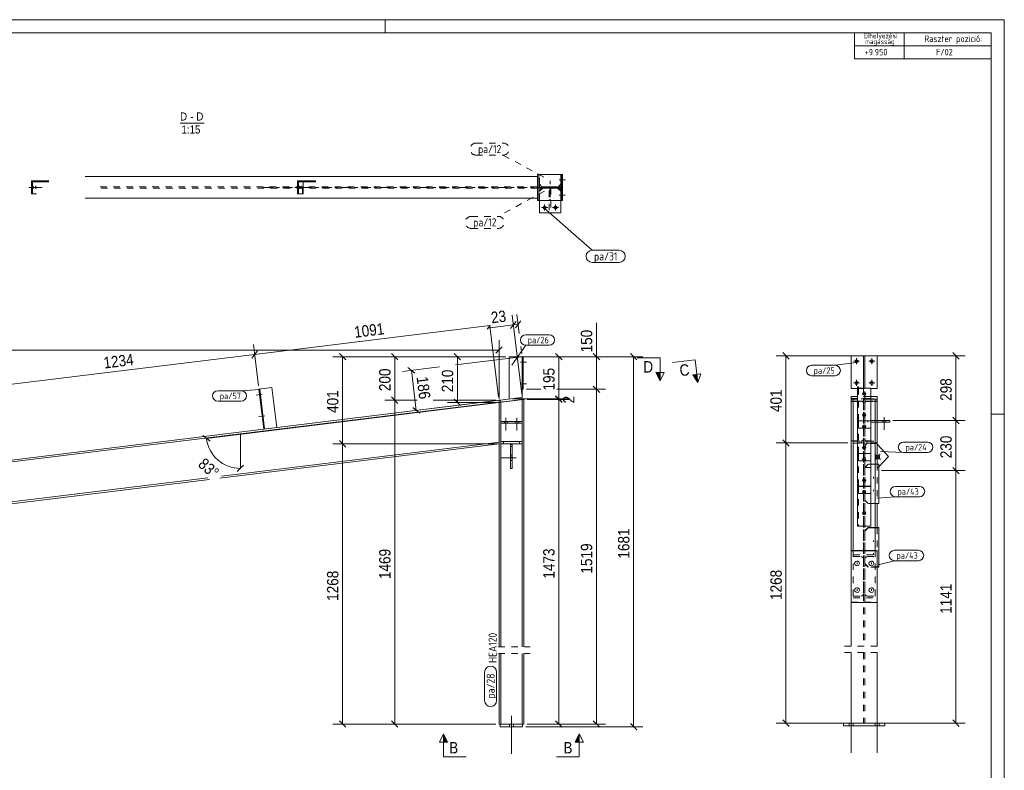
# Model space of a CAD drawing. Header units: millimetres. Extents: x 1 to 593, y 1 to 419.
# Tile 3 of 3: x 291 to 593, y 189 to 419. Entities that reach past the tile are written whole.
import ezdxf

# ---------------------------------------------------------------- set-up
doc = ezdxf.new("R2010")
doc.units = ezdxf.units.MM
for name, pattern in [('XKITLINE00', [0]), ('XKITLINE02', [4, 2, -2]), ('XKITLINE03', [6, 3, -1, 1, -1])]:
    doc.linetypes.add(name, pattern=pattern)
for name, color, linetype, lineweight in [('Bemassung', 1, 'Continuous', 0), ('Schnitt', 6, 'Continuous', 0), ('Schrauben', 7, 'Continuous', 0), ('Teil', 7, 'Continuous', 0), ('Text', 5, 'Continuous', 0), ('Ueberschrift', 7, 'Continuous', 0), ('Zeichnungsrahmen', 3, 'Continuous', 0)]:
    doc.layers.add(name, color=color, linetype=linetype, lineweight=lineweight)
doc.styles.add('ARIAL', font='ARIAL.TTF')
doc.styles.add('ISOCPEUR', font='ISOCPEUR.TTF')

msp = doc.modelspace()

# ---------------------------------------------------------------- hatches: boundary and pattern name
at = {"layer": 'Schnitt'}
for points in [[(487.34, 310.73), (487.34, 308.23), (486.09, 310.73)], [(498.63, 310.2), (498.93, 307.72), (497.39, 310.05)], [(420.87, 197.36), (420.87, 199.86), (422.12, 197.36)], [(461.31, 197.36), (462.56, 199.86), (462.56, 197.36)]]:
    msp.add_hatch(color=256, dxfattribs=at).paths.add_polyline_path(points, flags=17)

# ---------------------------------------------------------------- linework, layer by layer
at = {"layer": 'Bemassung', "linetype": 'XKITLINE00', "lineweight": 0}
for p, q in [((443.15, 326.43), (441.43, 324.22)), ((444.9, 304.11), (441.92, 328.35)), ((444.66, 326.61), (442.94, 324.41)), ((444.15, 322.71), (443.43, 328.54)), ((362.91, 316.28), (435.06, 325.14)), ((435.06, 325.09), (434.24, 324.04)), ((442.29, 325.33), (434.53, 324.37)), ((442.29, 325.33), (434.53, 324.37)), ((437.8, 303.23), (435.12, 325.05)), ((442.29, 325.33), (443.8, 325.51)), ((467.83, 315.6), (467.83, 326.01)), ((467.83, 315.6), (467.83, 326.01)), ((437.92, 302.57), (437.92, 320.67)), ((49.45, 317.62), (437.92, 317.62)), ((363.77, 317.39), (362.05, 315.18)), ((363.77, 317.39), (362.05, 315.18)), ((364.1, 306.61), (362.54, 319.31)), ((364.1, 306.61), (362.54, 319.31)), ((438.91, 318.61), (436.93, 316.63)), ((444.9, 316.59), (444.64, 318.71)), ((281.26, 306.26), (362.91, 316.28)), ((440.02, 315.6), (386.87, 315.6)), ((388.93, 316.59), (390.91, 314.61)), ((389.92, 288.86), (389.92, 315.6)), ((440.02, 315.6), (402.87, 315.6)), ((404.93, 316.59), (406.91, 314.61)), ((405.92, 302.24), (405.92, 315.6)), ((440.02, 315.6), (422.09, 315.6)), ((424.15, 316.59), (426.13, 314.61)), ((444.03, 315.48), (424.54, 313.09)), ((425.14, 301.57), (425.14, 315.6)), ((444.02, 315.6), (459.07, 315.6)), ((444.02, 315.6), (470.63, 315.6)), ((444.02, 315.6), (482.04, 315.6)), ((455.28, 316.59), (457.26, 314.61)), ((456.27, 302.62), (456.27, 315.6)), ((466.84, 316.59), (468.82, 314.61)), ((467.83, 305.6), (467.83, 315.6)), ((478.25, 316.59), (480.23, 314.61)), ((479.24, 202.06), (479.24, 315.6)), ((548.83, 315.87), (522.94, 315.87)), ((525, 316.86), (526.98, 314.88)), ((525.99, 289.13), (525.99, 315.87)), ((551.16, 315.87), (580.95, 315.87)), ((577.16, 316.86), (579.14, 314.88)), ((578.15, 296), (578.15, 315.87)), ((419.64, 312.48), (408.25, 311.09)), ((412.13, 310.57), (409.93, 312.29)), ((411.03, 311.43), (412.54, 299.12)), ((446.35, 305.6), (450.77, 305.6)), ((446.35, 305.6), (450.77, 305.6)), ((455.67, 305.6), (470.63, 305.6)), ((455.67, 305.6), (470.63, 305.6)), ((466.84, 306.59), (468.82, 304.61)), ((466.84, 306.59), (468.82, 304.61)), ((467.83, 202.86), (467.83, 305.6)), ((444.53, 302.38), (348.13, 290.54)), ((412.76, 302.24), (402.87, 302.24)), ((412.76, 302.24), (402.87, 302.24)), ((404.93, 303.23), (406.91, 301.25)), ((404.93, 303.23), (406.91, 301.25)), ((405.92, 202.86), (405.92, 302.24)), ((436.92, 302.24), (417.7, 302.24)), ((436.92, 302.24), (417.7, 302.24)), ((424.15, 302.56), (426.13, 300.58)), ((442.02, 302.62), (459.32, 302.62)), ((442.02, 302.62), (456.87, 302.62)), ((446.52, 302.5), (456.87, 302.5)), ((446.52, 302.5), (459.32, 302.5)), ((455.28, 303.61), (457.26, 301.63)), ((455.28, 303.61), (456.87, 302.02)), ((455.28, 303.49), (456.87, 301.9)), ((455.28, 303.49), (457.26, 301.51)), ((456.27, 302.5), (456.27, 302.62)), ((456.27, 202.86), (456.27, 302.5)), ((437.31, 302.17), (409.76, 298.78)), ((413.64, 298.26), (411.44, 299.99)), ((436.92, 301.57), (422.09, 301.57)), ((577.16, 296.99), (579.14, 295.01)), ((577.16, 296.99), (579.14, 295.01)), ((558.83, 296), (580.95, 296)), ((558.83, 296), (580.95, 296)), ((578.15, 280.65), (578.15, 296)), ((347.02, 291.41), (349.23, 289.68)), ((348.13, 290.54), (358.55, 291.82)), ((358.55, 281.32), (358.55, 291.82)), ((525, 290.12), (526.98, 288.14)), ((525, 290.12), (526.98, 288.14)), ((437.45, 288.86), (386.87, 288.86)), ((437.45, 288.86), (386.87, 288.86)), ((388.93, 289.85), (390.91, 287.87)), ((388.93, 289.85), (390.91, 287.87)), ((389.92, 202.86), (389.92, 288.86)), ((544.99, 289.13), (522.94, 289.13)), ((544.99, 289.13), (522.94, 289.13)), ((525.99, 203.13), (525.99, 289.13)), ((357.56, 280.33), (359.54, 282.31)), ((577.16, 281.64), (579.14, 279.66)), ((577.16, 281.64), (579.14, 279.66)), ((555.27, 280.65), (580.95, 280.65)), ((555.27, 280.65), (580.95, 280.65)), ((578.15, 203.13), (578.15, 280.65)), ((436.92, 202.86), (386.87, 202.86)), ((388.93, 203.85), (390.91, 201.87)), ((436.92, 202.86), (402.87, 202.86)), ((404.93, 203.85), (406.91, 201.87)), ((446.52, 202.86), (459.07, 202.86)), ((446.52, 202.86), (470.63, 202.86)), ((455.28, 203.85), (457.26, 201.87)), ((466.84, 203.85), (468.82, 201.87)), ((478.25, 203.05), (480.23, 201.07)), ((544.99, 203.13), (522.94, 203.13)), ((525, 204.12), (526.98, 202.14)), ((554.99, 203.13), (580.95, 203.13)), ((577.16, 204.12), (579.14, 202.14)), ((446.12, 202.06), (482.04, 202.06))]:
    msp.add_line(p, q, dxfattribs=at)
msp.add_arc((358.55, 291.82), 10.5, 187, 270, dxfattribs=at)
at = {"layer": 'Bemassung'}
for p in [(435.11, 325.15), (442.29, 325.33), (443.8, 325.51), (437.92, 317.62), (362.91, 316.28), (362.91, 316.28), (389.92, 315.6), (405.92, 315.6), (425.14, 315.6), (456.27, 315.6), (467.83, 315.6), (479.24, 315.6), (525.99, 315.87), (578.15, 315.87), (411.03, 311.43), (467.83, 305.6), (467.83, 305.6), (405.92, 302.24), (405.92, 302.24), (456.27, 302.62), (456.27, 302.62), (456.27, 302.5), (456.27, 302.5), (425.14, 301.57), (412.54, 299.12), (578.15, 296), (578.15, 296), (348.13, 290.54), (358.55, 291.82), (389.92, 288.86), (389.92, 288.86), (525.99, 289.13), (525.99, 289.13), (358.55, 281.32), (578.15, 280.65), (578.15, 280.65), (389.92, 202.86), (405.92, 202.86), (456.27, 202.86), (467.83, 202.86), (525.99, 203.13), (578.15, 203.13), (479.24, 202.06)]:
    msp.add_point(p, dxfattribs=at)
at = {"layer": 'Schnitt', "linetype": 'XKITLINE00', "lineweight": 0}
for p, q in [((487.34, 315.23), (480.34, 315.23)), ((487.34, 315.23), (487.34, 308.23)), ((498.08, 314.67), (491.13, 313.81)), ((498.08, 314.67), (498.93, 307.72)), ((486.09, 310.73), (488.59, 310.73)), ((487.34, 308.23), (486.09, 310.73)), ((488.59, 310.73), (487.34, 308.23)), ((497.39, 310.05), (499.87, 310.35)), ((498.93, 307.72), (497.39, 310.05)), ((499.87, 310.35), (498.93, 307.72)), ((419.62, 197.36), (420.87, 199.86)), ((420.87, 199.86), (422.12, 197.36)), ((420.87, 192.86), (420.87, 199.86)), ((462.56, 199.86), (461.31, 197.36)), ((462.56, 199.86), (463.81, 197.36)), ((462.56, 192.86), (462.56, 199.86)), ((422.12, 197.36), (419.62, 197.36)), ((461.31, 197.36), (463.81, 197.36)), ((420.87, 192.86), (427.87, 192.86)), ((462.56, 192.86), (455.56, 192.86))]:
    msp.add_line(p, q, dxfattribs=at)
at = {"layer": 'Schrauben', "linetype": 'XKITLINE00', "lineweight": 0}
for p, q in [((456.35, 369.85), (458.21, 369.85)), ((456.88, 370.32), (457.21, 370.32)), ((456.88, 369.39), (457.21, 369.39)), ((295.43, 367.52), (293.57, 367.52)), ((296.24, 367.52), (294.39, 367.52)), ((294.9, 367.99), (294.84, 367.63)), ((294.84, 367.63), (294.85, 367.3)), ((294.85, 367.3), (294.9, 367.05)), ((294.95, 367.74), (294.9, 367.99)), ((294.9, 367.05), (294.95, 367.41)), ((294.95, 367.41), (294.95, 367.74)), ((295.71, 367.99), (295.65, 367.63)), ((295.65, 367.63), (295.66, 367.3)), ((295.66, 367.3), (295.71, 367.05)), ((295.76, 367.74), (295.71, 367.99)), ((295.71, 367.05), (295.76, 367.41)), ((295.76, 367.41), (295.76, 367.74)), ((377.08, 367.52), (375.23, 367.52)), ((377.89, 367.52), (376.04, 367.52)), ((376.55, 367.99), (376.49, 367.63)), ((376.49, 367.63), (376.5, 367.3)), ((376.5, 367.3), (376.55, 367.05)), ((376.6, 367.74), (376.55, 367.99)), ((376.55, 367.05), (376.6, 367.41)), ((376.6, 367.41), (376.6, 367.74)), ((377.36, 367.99), (377.31, 367.63)), ((377.31, 367.63), (377.31, 367.3)), ((377.31, 367.3), (377.36, 367.05)), ((377.41, 367.74), (377.36, 367.99)), ((377.36, 367.05), (377.42, 367.41)), ((377.42, 367.41), (377.41, 367.74)), ((456.35, 365.19), (458.21, 365.19)), ((456.88, 365.65), (457.21, 365.65)), ((456.88, 364.72), (457.21, 364.72)), ((452.85, 361.35), (450.98, 361.35)), ((451.92, 360.42), (451.92, 362.29)), ((456.18, 361.35), (454.32, 361.35)), ((455.25, 360.42), (455.25, 362.29)), ((445.02, 314.4), (445.35, 314.4)), ((445.02, 314.4), (445.35, 314.4)), ((547.66, 313.27), (547.66, 315.14)), ((552.33, 313.27), (552.33, 315.14)), ((444.49, 313.93), (446.35, 313.93)), ((444.49, 313.93), (446.35, 313.93)), ((445.02, 313.47), (445.35, 313.47)), ((445.02, 313.47), (445.35, 313.47)), ((548.59, 314.21), (546.73, 314.21)), ((553.26, 314.21), (551.39, 314.21)), ((547.66, 306.61), (547.66, 308.47)), ((552.33, 306.61), (552.33, 308.47)), ((444.49, 307.27), (446.35, 307.27)), ((444.49, 307.27), (446.35, 307.27)), ((445.02, 307.73), (445.35, 307.73)), ((445.02, 307.73), (445.35, 307.73)), ((445.02, 306.8), (445.35, 306.8)), ((445.02, 306.8), (445.35, 306.8)), ((548.59, 307.54), (546.73, 307.54)), ((553.26, 307.54), (551.39, 307.54)), ((365.22, 304.06), (363.36, 303.83)), ((364.63, 304.46), (364.37, 304.43)), ((364.74, 303.53), (364.48, 303.5)), ((549.99, 304.33), (549.99, 304.11)), ((366.03, 297.44), (364.18, 297.22)), ((365.44, 297.84), (365.18, 297.81)), ((365.56, 296.92), (365.29, 296.88)), ((440.05, 296.79), (440.05, 292.92)), ((443.39, 296.79), (443.39, 292.92)), ((549.99, 297.72), (549.99, 297.49)), ((556.16, 297.06), (556.16, 293.2)), ((556.16, 297.06), (556.16, 293.2)), ((439.59, 295.72), (439.59, 295.19)), ((440.52, 295.72), (440.52, 295.19)), ((442.92, 295.72), (442.92, 295.19)), ((443.85, 295.72), (443.85, 295.19)), ((549.99, 294.31), (549.99, 294.08)), ((555.69, 296), (555.69, 295.46)), ((555.69, 296), (555.69, 295.46)), ((556.63, 296), (556.63, 295.46)), ((556.63, 296), (556.63, 295.46)), ((549.99, 287.69), (549.99, 287.46)), ((443.19, 284.57), (438.52, 284.57)), ((441.99, 285.42), (441.45, 285.42)), ((549.99, 284.28), (549.99, 284.06)), ((555.01, 284.04), (553.24, 285.66)), ((553.31, 283.96), (554.93, 285.73)), ((441.99, 283.72), (441.45, 283.72)), ((549.99, 277.67), (549.99, 277.44)), ((549.99, 274.26), (549.99, 274.03)), ((549.99, 267.64), (549.99, 267.41)), ((547.1, 252.42), (547.06, 252.17)), ((547.06, 252.17), (547.15, 251.83)), ((547.39, 252.78), (547.1, 252.42)), ((547.15, 251.83), (547.51, 251.5)), ((547.72, 252.9), (547.39, 252.78)), ((547.51, 251.5), (547.86, 251.45)), ((548.07, 252.84), (547.72, 252.9)), ((547.79, 251.94), (547.79, 252.49)), ((547.86, 251.45), (548.2, 251.57)), ((548.44, 252.52), (548.07, 252.84)), ((548.2, 251.57), (548.48, 251.93)), ((548.53, 252.17), (548.44, 252.52)), ((548.48, 251.93), (548.53, 252.17)), ((551.5, 252.42), (551.46, 252.17)), ((551.46, 252.17), (551.55, 251.83)), ((551.79, 252.78), (551.5, 252.42)), ((551.55, 251.83), (551.91, 251.5)), ((552.12, 252.9), (551.79, 252.78)), ((551.91, 251.5), (552.26, 251.45)), ((552.47, 252.84), (552.12, 252.9)), ((552.19, 251.94), (552.19, 252.49)), ((552.26, 251.45), (552.6, 251.57)), ((552.84, 252.52), (552.47, 252.84)), ((552.6, 251.57), (552.88, 251.93)), ((552.93, 252.17), (552.84, 252.52)), ((552.88, 251.93), (552.93, 252.17)), ((547.1, 244.21), (547.06, 243.97)), ((547.06, 243.97), (547.15, 243.62)), ((547.39, 244.57), (547.1, 244.21)), ((547.15, 243.62), (547.51, 243.3)), ((547.72, 244.69), (547.39, 244.57)), ((547.51, 243.3), (547.86, 243.24)), ((548.07, 244.64), (547.72, 244.69)), ((547.79, 243.73), (547.79, 244.28)), ((547.86, 243.24), (548.2, 243.36)), ((548.44, 244.31), (548.07, 244.64)), ((548.2, 243.36), (548.48, 243.72)), ((548.53, 243.97), (548.44, 244.31)), ((548.48, 243.72), (548.53, 243.97)), ((551.5, 244.21), (551.46, 243.97)), ((551.46, 243.97), (551.55, 243.62)), ((551.79, 244.57), (551.5, 244.21)), ((551.55, 243.62), (551.91, 243.3)), ((552.12, 244.69), (551.79, 244.57)), ((551.91, 243.3), (552.26, 243.24)), ((552.47, 244.64), (552.12, 244.69)), ((552.19, 243.73), (552.19, 244.28)), ((552.26, 243.24), (552.6, 243.36)), ((552.84, 244.31), (552.47, 244.64)), ((552.6, 243.36), (552.88, 243.72)), ((552.93, 243.97), (552.84, 244.31)), ((552.88, 243.72), (552.93, 243.97)), ((545.99, 194), (545.99, 205.66)), ((553.99, 194), (553.99, 205.66)), ((441.09, 202.06), (441.09, 202.86)), ((441.09, 202.06), (441.09, 202.86)), ((441.72, 193.72), (441.72, 205.39)), ((441.72, 193.72), (441.72, 205.39)), ((442.35, 202.06), (442.35, 202.86)), ((442.35, 202.06), (442.35, 202.86)), ((545.36, 202.33), (545.36, 203.13)), ((546.63, 202.33), (546.63, 203.13)), ((553.36, 202.33), (553.36, 203.13)), ((554.63, 202.33), (554.63, 203.13))]:
    msp.add_line(p, q, dxfattribs=at)
at = {"layer": 'Schrauben', "linetype": 'XKITLINE02', "lineweight": 0}
for p, q in [((552.87, 278.73), (552.87, 278.26)), ((552.87, 274.76), (552.87, 274.29)), ((552.87, 259.23), (552.87, 258.76)), ((552.87, 255.26), (552.87, 254.79))]:
    msp.add_line(p, q, dxfattribs=at)
at = {"layer": 'Schrauben', "linetype": 'XKITLINE00', "lineweight": 0}
for centre, radius in [((451.92, 361.35), 0.467), ((455.25, 361.35), 0.467), ((547.66, 314.21), 0.467), ((552.33, 314.21), 0.467), ((547.66, 307.54), 0.467), ((552.33, 307.54), 0.467), ((549.99, 304.24), 0.467), ((549.99, 297.62), 0.467), ((549.99, 294.21), 0.467), ((549.99, 287.59), 0.467), ((549.99, 284.19), 0.467), ((554.12, 284.85), 0.6), ((549.99, 277.57), 0.467), ((549.99, 274.16), 0.467), ((549.99, 267.54), 0.467)]:
    msp.add_circle(centre, radius, dxfattribs=at)
at = {"layer": 'Teil', "linetype": 'XKITLINE00', "lineweight": 0}
for p, q in [((294.43, 365.52), (294.43, 369.52)), ((294.43, 369.52), (299.74, 369.52)), ((294.69, 365.52), (294.69, 369.25)), ((294.69, 369.25), (299.74, 369.25)), ((298.4, 369.25), (298.4, 369.52)), ((310.86, 370.85), (449.78, 370.85)), ((376.08, 365.52), (376.08, 369.52)), ((376.08, 369.52), (381.55, 369.52)), ((381.55, 369.25), (376.35, 369.25)), ((376.35, 369.25), (376.35, 365.52)), ((377.85, 365.52), (377.85, 369.25)), ((380.05, 369.25), (380.05, 369.52)), ((381.55, 369.25), (381.55, 369.52)), ((449.78, 371.52), (450.16, 371.52)), ((449.78, 371.52), (449.78, 370.85)), ((449.78, 370.85), (449.78, 364.19)), ((450.16, 371.52), (456.88, 371.52)), ((450.16, 363.52), (450.16, 371.52)), ((456.84, 371.52), (456.84, 367.69)), ((456.88, 371.27), (457.13, 371.52)), ((456.88, 363.52), (456.88, 371.52)), ((456.88, 371.52), (457.21, 371.52)), ((456.88, 371.15), (457.21, 371.49)), ((456.88, 370.93), (457.21, 371.26)), ((456.88, 370.82), (457.21, 371.15)), ((456.88, 370.59), (457.21, 370.93)), ((456.88, 370.48), (457.21, 370.81)), ((456.88, 370.26), (457.21, 370.59)), ((456.88, 370.14), (457.21, 370.48)), ((456.88, 369.92), (457.21, 370.25)), ((456.88, 369.81), (457.21, 370.14)), ((456.88, 369.58), (457.21, 369.92)), ((456.88, 369.47), (457.21, 369.8)), ((456.88, 369.25), (457.21, 369.58)), ((456.88, 369.13), (457.21, 369.47)), ((456.88, 368.91), (457.21, 369.24)), ((456.88, 368.8), (457.21, 369.13)), ((456.88, 368.57), (457.21, 368.91)), ((456.88, 368.46), (457.21, 368.79)), ((456.89, 371.5), (456.91, 371.52)), ((457.38, 371.52), (457.21, 371.52)), ((457.21, 363.52), (457.21, 371.52)), ((457.38, 363.52), (457.38, 371.52)), ((453.05, 367.52), (452.88, 367.69)), ((452.88, 367.35), (452.88, 367.69)), ((452.88, 367.69), (456.88, 367.69)), ((452.99, 367.35), (452.88, 367.47)), ((456.88, 367.35), (452.88, 367.35)), ((453.05, 367.63), (453, 367.69)), ((453.33, 367.35), (453.05, 367.63)), ((453.22, 367.35), (453.05, 367.52)), ((453.55, 367.35), (453.22, 367.69)), ((453.67, 367.35), (453.33, 367.69)), ((453.89, 367.35), (453.56, 367.69)), ((454, 367.35), (453.67, 367.69)), ((454.23, 367.35), (453.89, 367.69)), ((454.34, 367.35), (454.01, 367.69)), ((454.56, 367.35), (454.23, 367.69)), ((454.68, 367.35), (454.34, 367.69)), ((454.9, 367.35), (454.57, 367.69)), ((455.01, 367.35), (454.68, 367.69)), ((455.24, 367.35), (454.9, 367.69)), ((455.35, 367.35), (455.02, 367.69)), ((455.57, 367.35), (455.24, 367.69)), ((455.69, 367.35), (455.35, 367.69)), ((455.91, 367.35), (455.58, 367.69)), ((456.02, 367.35), (455.69, 367.69)), ((456.25, 367.35), (455.91, 367.69)), ((456.36, 367.35), (456.03, 367.69)), ((456.58, 367.35), (456.25, 367.69)), ((456.7, 367.35), (456.36, 367.69)), ((456.88, 367.39), (456.59, 367.69)), ((456.88, 367.51), (456.7, 367.69)), ((456.84, 363.52), (456.84, 367.35)), ((456.88, 368.24), (457.21, 368.57)), ((456.88, 368.12), (457.21, 368.46)), ((456.88, 367.9), (457.21, 368.23)), ((456.88, 367.79), (457.21, 368.12)), ((456.88, 367.56), (457.21, 367.89)), ((456.88, 367.45), (457.21, 367.78)), ((456.88, 367.35), (456.88, 367.69)), ((456.88, 367.22), (457.21, 367.56)), ((456.88, 367.11), (457.21, 367.45)), ((456.88, 366.89), (457.21, 367.22)), ((456.88, 366.78), (457.21, 367.11)), ((456.88, 366.55), (457.21, 366.88)), ((456.88, 366.44), (457.21, 366.77)), ((456.88, 366.21), (457.21, 366.55)), ((456.88, 366.1), (457.21, 366.44)), ((456.88, 365.88), (457.21, 366.21)), ((456.88, 365.77), (457.21, 366.1)), ((456.88, 365.54), (457.21, 365.87)), ((456.88, 365.43), (457.21, 365.76)), ((295.97, 365.52), (294.43, 365.52)), ((310.86, 364.19), (449.78, 364.19)), ((376.08, 365.52), (376.35, 365.52)), ((376.35, 365.52), (377.85, 365.52)), ((449.78, 363.52), (449.78, 364.19)), ((449.78, 363.52), (450.16, 363.52)), ((456.88, 363.52), (450.16, 363.52)), ((450.32, 359.69), (450.32, 363.52)), ((456.85, 359.69), (456.85, 363.52)), ((456.88, 365.2), (457.21, 365.54)), ((456.88, 365.09), (457.21, 365.43)), ((456.88, 364.87), (457.21, 365.2)), ((456.88, 364.76), (457.21, 365.09)), ((456.88, 364.53), (457.21, 364.86)), ((456.88, 364.42), (457.21, 364.75)), ((456.88, 364.19), (457.21, 364.53)), ((456.88, 364.08), (457.21, 364.42)), ((456.88, 363.86), (457.21, 364.19)), ((456.88, 363.75), (457.21, 364.08)), ((456.88, 363.52), (457.21, 363.85)), ((456.88, 363.52), (457.21, 363.52)), ((456.99, 363.52), (457.21, 363.74)), ((456.99, 363.52), (456.99, 363.52)), ((457.38, 363.52), (457.21, 363.52)), ((456.85, 359.69), (450.32, 359.69)), ((441.02, 315.6), (445.02, 315.6)), ((441.02, 302.62), (441.02, 315.6)), ((445.35, 315.6), (445.02, 315.6)), ((445.02, 315.6), (445.02, 305.6)), ((445.35, 315.6), (445.35, 305.6)), ((545.99, 315.87), (549.83, 315.87)), ((545.99, 315.87), (545.99, 305.87)), ((549.83, 315.87), (550.16, 315.87)), ((549.83, 315.87), (549.83, 305.92)), ((550.16, 315.87), (550.16, 305.92)), ((553.99, 315.87), (550.16, 315.87)), ((553.99, 315.87), (553.99, 305.87)), ((364.22, 305.62), (368.19, 306.11)), ((364.22, 305.62), (365.72, 293.38)), ((364.48, 305.65), (365.99, 293.41)), ((368.19, 306.11), (369.69, 293.86)), ((445.02, 305.6), (445.02, 303.11)), ((445.35, 305.6), (445.02, 305.6)), ((545.99, 305.87), (547.99, 305.87)), ((547.99, 306.38), (547.99, 305.89)), ((547.99, 306.38), (548.26, 306.38)), ((547.99, 305.89), (547.99, 296.35)), ((547.99, 305.89), (551.99, 305.89)), ((548.26, 306.38), (548.26, 305.97)), ((548.29, 305.95), (548.26, 305.97)), ((548.38, 305.94), (548.29, 305.95)), ((548.51, 305.93), (548.38, 305.94)), ((548.66, 305.92), (548.51, 305.93)), ((548.66, 305.92), (551.99, 305.92)), ((551.99, 305.92), (551.99, 295.9)), ((553.99, 305.87), (551.99, 305.87)), ((437.92, 302.24), (49.45, 254.54)), ((437.92, 301.67), (437.92, 302.24)), ((444.97, 303.11), (438.3, 302.29)), ((438.3, 302.29), (438.38, 301.63)), ((438.38, 301.63), (445.06, 302.45)), ((445.06, 302.45), (444.97, 303.11)), ((444.97, 303.11), (445.02, 303.11)), ((444.99, 302.44), (445.52, 302.5)), ((444.99, 295.72), (444.99, 302.44)), ((445.52, 302.5), (445.52, 226.52)), ((545.99, 303.38), (545.99, 301.9)), ((545.99, 303.38), (547.99, 303.38)), ((545.99, 302.56), (547.99, 302.56)), ((546.66, 302.51), (546.66, 256.14)), ((546.66, 302.51), (547.99, 302.51)), ((553.99, 303.38), (551.99, 303.38)), ((553.99, 302.56), (551.99, 302.56)), ((553.33, 302.51), (551.99, 302.51)), ((553.33, 302.51), (553.33, 256.14)), ((553.99, 303.38), (553.99, 301.9)), ((49.52, 253.98), (437.92, 301.67)), ((437.92, 301.61), (437.92, 301.67)), ((438.45, 301.63), (437.92, 301.57)), ((437.92, 301.61), (437.92, 301.57)), ((437.92, 301.57), (437.92, 226.52)), ((438.45, 301.63), (438.45, 226.52)), ((545.99, 301.9), (545.99, 256.14)), ((545.99, 301.9), (546.66, 301.9)), ((545.99, 301.84), (546.66, 301.84)), ((553.99, 301.9), (553.33, 301.9)), ((553.99, 301.84), (553.33, 301.84)), ((553.99, 301.9), (553.99, 282.65)), ((547.99, 296.35), (547.99, 295.87)), ((547.99, 296.35), (548.26, 296.35)), ((548.26, 296.35), (548.26, 295.95)), ((438.45, 295.19), (438.45, 295.72)), ((438.45, 295.72), (444.99, 295.72)), ((444.99, 295.19), (438.45, 295.19)), ((444.99, 295.72), (444.99, 295.19)), ((444.99, 295.19), (444.99, 226.52)), ((547.99, 295.87), (547.99, 286.33)), ((547.99, 295.87), (551.99, 295.87)), ((548.29, 295.93), (548.26, 295.95)), ((548.38, 295.91), (548.29, 295.93)), ((548.51, 295.9), (548.38, 295.91)), ((548.66, 295.9), (548.51, 295.9)), ((548.66, 295.9), (551.99, 295.9)), ((551.99, 295.9), (551.99, 285.87)), ((557.83, 296), (553.99, 296)), ((557.83, 295.46), (553.99, 295.46)), ((557.83, 296), (557.83, 295.46)), ((352.22, 278.28), (437.92, 288.81)), ((352.78, 278.93), (437.92, 289.38)), ((438.45, 288.86), (438.45, 289.52)), ((438.45, 289.52), (444.99, 289.52)), ((444.99, 288.86), (438.45, 288.86)), ((441.45, 284.72), (441.45, 288.67)), ((441.45, 288.67), (441.99, 288.67)), ((441.99, 288.67), (441.99, 284.72)), ((444.99, 289.52), (444.99, 288.86)), ((553.99, 288.76), (557.42, 284.99)), ((441.45, 281.28), (441.45, 284.72)), ((441.45, 284.72), (441.99, 284.72)), ((441.99, 284.72), (441.99, 281.28)), ((547.99, 286.33), (547.99, 285.84)), ((547.99, 286.33), (548.26, 286.33)), ((547.99, 285.84), (547.99, 276.3)), ((547.99, 285.84), (551.99, 285.84)), ((548.26, 286.33), (548.26, 285.92)), ((548.29, 285.9), (548.26, 285.92)), ((548.38, 285.89), (548.29, 285.9)), ((548.51, 285.88), (548.38, 285.89)), ((548.66, 285.87), (548.51, 285.88)), ((548.66, 285.87), (551.99, 285.87)), ((551.99, 285.87), (551.99, 275.85)), ((557.42, 284.99), (554.53, 281.84)), ((441.45, 281.28), (441.45, 281.28)), ((441.99, 281.28), (441.45, 281.28)), ((554.53, 282.65), (553.33, 282.65)), ((554.53, 282.58), (553.33, 282.58)), ((554.53, 282.65), (554.53, 282.58)), ((554.53, 270.51), (554.53, 282.58)), ((51.01, 241.87), (348.52, 278.4)), ((51.08, 241.31), (349.08, 277.9)), ((547.99, 276.3), (547.99, 275.81)), ((547.99, 276.3), (548.26, 276.3)), ((547.99, 275.81), (547.99, 263.57)), ((547.99, 275.81), (551.99, 275.81)), ((548.26, 276.3), (548.26, 275.9)), ((548.29, 275.88), (548.26, 275.9)), ((548.38, 275.86), (548.29, 275.88)), ((548.51, 275.85), (548.38, 275.86)), ((548.66, 275.85), (548.51, 275.85)), ((551.99, 275.85), (548.66, 275.85)), ((551.99, 275.85), (551.99, 263.57)), ((554.53, 270.51), (553.33, 270.51)), ((553.99, 270.51), (553.99, 263.15)), ((551.99, 263.57), (547.99, 263.57)), ((554.53, 263.15), (553.33, 263.15)), ((554.53, 263.08), (553.33, 263.08)), ((554.53, 263.15), (554.53, 263.08)), ((554.53, 251.01), (554.53, 263.08)), ((545.99, 256.14), (545.99, 256.01)), ((545.99, 256.14), (553.99, 256.14)), ((545.99, 256.01), (545.99, 240.13)), ((545.99, 256.01), (553.99, 256.01)), ((553.99, 256.14), (553.99, 240.13)), ((554.53, 251.01), (553.99, 251.01)), ((545.99, 240.13), (545.99, 226.8)), ((545.99, 240.13), (553.99, 240.13)), ((553.99, 240.13), (553.99, 226.8)), ((437.92, 224.52), (437.92, 202.86)), ((438.45, 224.52), (438.45, 202.86)), ((444.99, 224.52), (444.99, 202.86)), ((445.52, 224.52), (445.52, 202.86)), ((545.99, 224.8), (545.99, 203.13)), ((553.99, 224.8), (553.99, 203.13)), ((437.92, 202.86), (438.32, 202.86)), ((438.32, 202.06), (438.32, 202.86)), ((438.32, 202.86), (445.12, 202.86)), ((445.52, 202.86), (445.12, 202.86)), ((445.12, 202.06), (445.12, 202.86)), ((545.99, 203.13), (543.66, 203.13)), ((543.66, 203.13), (543.66, 202.33)), ((545.99, 203.13), (553.99, 203.13)), ((556.33, 203.13), (553.99, 203.13)), ((556.33, 202.33), (556.33, 203.13)), ((438.32, 202.06), (445.12, 202.06)), ((543.66, 202.33), (556.33, 202.33))]:
    msp.add_line(p, q, dxfattribs=at)
at = {"layer": 'Teil', "linetype": 'XKITLINE02', "lineweight": 0}
for p, q in [((377.58, 365.52), (377.58, 369.52)), ((449.78, 370.85), (449.78, 364.19)), ((450.16, 371.52), (450.31, 371.52)), ((450.24, 363.52), (450.24, 371.52)), ((450.31, 367.69), (450.31, 371.52)), ((450.31, 368.49), (450.31, 371.52)), ((450.31, 371.52), (456.85, 371.52)), ((456.85, 371.52), (456.85, 367.69)), ((457.21, 371.52), (456.85, 371.52)), ((456.85, 371.52), (456.85, 368.49)), ((456.92, 371.52), (456.88, 371.52)), ((456.88, 371.52), (456.92, 371.52)), ((456.92, 371.52), (456.92, 363.52)), ((315.51, 367.71), (449.78, 367.71)), ((449.78, 367.33), (315.51, 367.33)), ((451.11, 367.69), (450.31, 368.49)), ((456.85, 367.69), (450.31, 367.69)), ((450.31, 363.52), (450.31, 367.35)), ((450.31, 367.35), (456.85, 367.35)), ((450.31, 366.55), (451.11, 367.35)), ((450.31, 363.52), (450.31, 366.55)), ((450.32, 366.35), (451.32, 367.35)), ((450.32, 363.52), (450.32, 366.35)), ((456.05, 367.69), (451.11, 367.69)), ((451.11, 367.35), (456.05, 367.35)), ((451.32, 367.35), (455.85, 367.35)), ((453.32, 360.52), (453.32, 367.35)), ((453.32, 367.35), (453.85, 367.35)), ((453.32, 366.69), (453.85, 366.69)), ((453.85, 367.35), (453.85, 360.52)), ((456.85, 366.35), (455.85, 367.35)), ((456.85, 368.49), (456.05, 367.69)), ((456.05, 367.35), (456.85, 366.55)), ((456.84, 367.69), (456.84, 367.35)), ((456.85, 367.35), (456.85, 363.52)), ((456.85, 366.55), (456.85, 363.52)), ((456.85, 363.52), (456.85, 366.35)), ((450.16, 363.52), (450.31, 363.52)), ((456.85, 363.52), (450.31, 363.52)), ((453.32, 363.69), (453.85, 363.69)), ((457.21, 363.52), (456.85, 363.52)), ((456.92, 363.52), (456.88, 363.52)), ((456.88, 363.52), (456.92, 363.52)), ((445.02, 315.6), (445.02, 305.6)), ((549.83, 315.87), (550.16, 315.87)), ((364.73, 305.68), (364.22, 305.62)), ((547.99, 305.87), (551.99, 305.87)), ((548.26, 305.97), (548.26, 293.73)), ((549.83, 305.92), (549.83, 302.9)), ((550.16, 302.9), (550.16, 305.92)), ((444.99, 302.44), (438.45, 301.63)), ((445.02, 303.11), (441.02, 302.62)), ((545.99, 302.78), (553.99, 302.78)), ((545.99, 302.78), (545.99, 301.9)), ((545.99, 302.78), (545.99, 301.91)), ((545.99, 302.72), (553.99, 302.72)), ((545.99, 302.71), (549.03, 302.71)), ((551.99, 303.38), (547.99, 303.38)), ((551.99, 302.56), (547.99, 302.56)), ((551.99, 302.51), (547.99, 302.51)), ((549.03, 302.71), (549.33, 302.7)), ((549.33, 302.7), (549.59, 302.68)), ((549.59, 302.68), (549.77, 302.65)), ((549.77, 302.65), (549.83, 302.61)), ((550.16, 303.39), (549.83, 303.39)), ((549.83, 302.9), (550.16, 302.9)), ((549.83, 302.61), (549.83, 226.8)), ((550.16, 302.61), (550.22, 302.65)), ((550.16, 302.61), (550.16, 226.8)), ((550.22, 302.65), (550.39, 302.68)), ((550.39, 302.68), (550.65, 302.7)), ((550.65, 302.7), (550.96, 302.71)), ((550.96, 302.71), (553.99, 302.71)), ((553.99, 302.78), (553.99, 301.9)), ((437.92, 301.57), (437.92, 288.81)), ((545.99, 301.91), (545.99, 301.84)), ((545.99, 301.9), (545.99, 301.91)), ((545.99, 301.91), (545.99, 301.9)), ((545.99, 301.91), (549.03, 301.91)), ((546.66, 301.94), (549.01, 301.94)), ((553.33, 301.9), (546.66, 301.9)), ((546.66, 301.84), (553.33, 301.84)), ((549.31, 301.88), (549.01, 301.94)), ((549.33, 301.92), (549.03, 301.91)), ((549.59, 301.94), (549.33, 301.92)), ((549.77, 301.97), (549.59, 301.94)), ((549.81, 301.14), (549.75, 301.45)), ((549.83, 302.01), (549.77, 301.97)), ((549.81, 301.14), (549.81, 242.94)), ((550.22, 301.97), (550.16, 302.01)), ((550.24, 301.45), (550.18, 301.14)), ((550.18, 301.14), (550.18, 242.94)), ((550.39, 301.94), (550.22, 301.97)), ((550.65, 301.92), (550.39, 301.94)), ((550.96, 301.91), (550.65, 301.92)), ((550.98, 301.94), (550.67, 301.88)), ((550.96, 301.91), (553.99, 301.91)), ((550.98, 301.94), (553.33, 301.94)), ((553.99, 301.91), (553.99, 301.9)), ((547.99, 296.35), (547.99, 293.65)), ((365.72, 293.38), (369.69, 293.86)), ((439.45, 295.19), (439.45, 295.72)), ((443.99, 295.19), (443.99, 295.72)), ((444.99, 295.72), (444.99, 295.19)), ((547.99, 294.14), (548.26, 294.14)), ((551.99, 293.65), (547.99, 293.65)), ((548.26, 295.95), (548.26, 283.71)), ((548.26, 293.73), (548.29, 293.71)), ((548.29, 293.71), (548.38, 293.7)), ((548.38, 293.7), (548.51, 293.69)), ((548.51, 293.69), (548.66, 293.68)), ((548.66, 293.68), (551.99, 293.68)), ((550.16, 295.46), (550.16, 296)), ((553.99, 296), (550.16, 296)), ((553.99, 295.46), (550.16, 295.46)), ((551.16, 296), (551.16, 295.46)), ((551.99, 295.9), (551.99, 293.65)), ((551.99, 293.68), (551.99, 293.65)), ((549.75, 290.15), (549.81, 290.46)), ((550.18, 290.46), (550.24, 290.15)), ((444.99, 289.52), (438.45, 289.52)), ((438.45, 288.86), (438.45, 289.52)), ((438.45, 288.86), (444.99, 288.86)), ((439.25, 288.86), (439.25, 289.52)), ((439.25, 288.86), (439.25, 289.52)), ((441.45, 288.67), (441.45, 284.72)), ((441.45, 288), (441.99, 288)), ((441.99, 288.67), (441.99, 284.72)), ((444.19, 288.86), (444.19, 289.52)), ((444.19, 288.86), (444.19, 289.52)), ((444.99, 288.86), (444.99, 289.52)), ((545.99, 289.13), (545.99, 289.8)), ((545.99, 289.8), (549.83, 289.8)), ((549.83, 289.13), (545.99, 289.13)), ((546.66, 289.65), (549.01, 289.65)), ((546.66, 289.08), (553.33, 289.08)), ((549.01, 289.65), (549.31, 289.71)), ((549.03, 289.8), (549.03, 289.13)), ((549.83, 289.8), (549.83, 289.13)), ((550.16, 289.13), (550.16, 289.8)), ((550.16, 289.8), (553.99, 289.8)), ((553.99, 289.13), (550.16, 289.13)), ((550.83, 288.94), (550.16, 288.28)), ((550.16, 288.28), (550.16, 281.55)), ((550.16, 281.55), (550.16, 288.28)), ((550.67, 289.71), (550.98, 289.65)), ((553.83, 288.94), (550.83, 288.94)), ((550.96, 289.8), (550.96, 289.13)), ((550.98, 289.65), (553.33, 289.65)), ((553.99, 288.76), (553.83, 288.94)), ((553.99, 289.8), (553.99, 289.13)), ((441.45, 284.72), (441.45, 281.28)), ((441.99, 281.28), (441.99, 284.72)), ((547.99, 286.33), (547.99, 283.62)), ((547.99, 284.11), (548.26, 284.11)), ((548.26, 285.92), (548.26, 273.68)), ((551.99, 285.87), (551.99, 283.62)), ((441.99, 281.28), (441.99, 281.28)), ((551.99, 283.62), (547.99, 283.62)), ((548.26, 283.71), (548.29, 283.69)), ((548.29, 283.69), (548.38, 283.67)), ((548.38, 283.67), (548.51, 283.66)), ((548.51, 283.66), (548.66, 283.66)), ((548.66, 283.66), (551.99, 283.66)), ((550.16, 281.55), (554.27, 281.55)), ((550.2, 281.64), (551.22, 282.65)), ((551.22, 282.58), (550.2, 281.57)), ((550.2, 281.64), (550.2, 271.53)), ((553.33, 282.65), (551.22, 282.65)), ((551.22, 282.65), (551.22, 282.58)), ((553.33, 282.58), (551.22, 282.58)), ((551.99, 283.66), (551.99, 283.62)), ((553.99, 282.65), (553.99, 270.51)), ((554.53, 281.84), (554.27, 281.55)), ((547.99, 276.3), (547.99, 273.6)), ((548.26, 275.9), (548.26, 263.65)), ((551.99, 275.85), (551.99, 273.6)), ((551.99, 275.81), (551.99, 275.85)), ((547.99, 274.09), (548.26, 274.09)), ((551.99, 273.6), (547.99, 273.6)), ((548.26, 273.68), (548.29, 273.66)), ((548.29, 273.66), (548.38, 273.65)), ((548.38, 273.65), (548.51, 273.63)), ((548.51, 273.63), (548.66, 273.63)), ((548.66, 273.63), (551.99, 273.63)), ((551.99, 273.63), (551.99, 273.6)), ((551.22, 270.58), (550.2, 271.59)), ((551.22, 270.51), (550.2, 271.53)), ((554.53, 270.58), (551.22, 270.58)), ((551.22, 270.51), (551.22, 270.58)), ((553.33, 270.51), (551.22, 270.51)), ((547.99, 264.06), (548.26, 264.06)), ((548.26, 263.65), (548.29, 263.64)), ((548.29, 263.64), (548.38, 263.62)), ((548.38, 263.62), (548.51, 263.61)), ((548.51, 263.61), (548.66, 263.6)), ((548.66, 263.6), (551.99, 263.6)), ((550.2, 262.14), (551.22, 263.15)), ((551.22, 263.08), (550.2, 262.07)), ((553.33, 263.15), (551.22, 263.15)), ((551.22, 263.15), (551.22, 263.08)), ((553.33, 263.08), (551.22, 263.08)), ((551.99, 263.6), (551.99, 263.57)), ((553.99, 263.15), (553.99, 240.13)), ((550.2, 262.14), (550.2, 252.03)), ((545.99, 256.14), (545.99, 240.13)), ((546.66, 256.14), (546.66, 241.58)), ((546.66, 254.82), (553.33, 254.82)), ((546.66, 254.25), (549.01, 254.25)), ((549.01, 254.25), (549.31, 254.19)), ((549.31, 254.19), (549.57, 254.02)), ((549.57, 254.02), (549.75, 253.76)), ((550.24, 253.76), (550.41, 254.02)), ((550.41, 254.02), (550.67, 254.19)), ((550.67, 254.19), (550.98, 254.25)), ((550.98, 254.25), (553.33, 254.25)), ((553.33, 256.14), (553.33, 241.58)), ((549.75, 253.76), (549.81, 253.46)), ((550.18, 253.46), (550.24, 253.76)), ((551.22, 251.08), (550.2, 252.09)), ((551.22, 251.01), (550.2, 252.03)), ((554.53, 251.08), (551.22, 251.08)), ((551.22, 251.01), (551.22, 251.08)), ((553.99, 251.01), (551.22, 251.01)), ((546.66, 242.15), (549.01, 242.15)), ((549.31, 242.21), (549.01, 242.15)), ((549.57, 242.38), (549.31, 242.21)), ((549.75, 242.64), (549.57, 242.38)), ((549.81, 242.94), (549.75, 242.64)), ((550.24, 242.64), (550.18, 242.94)), ((550.41, 242.38), (550.24, 242.64)), ((550.67, 242.21), (550.41, 242.38)), ((550.98, 242.15), (550.67, 242.21)), ((550.98, 242.15), (553.33, 242.15)), ((545.99, 240.26), (553.99, 240.26)), ((546.66, 241.58), (553.33, 241.58)), ((543.99, 226.79), (555.99, 226.79)), ((437.72, 226.52), (447.52, 226.52)), ((437.72, 224.53), (447.52, 224.53)), ((543.99, 224.8), (555.99, 224.8)), ((549.83, 224.8), (549.83, 203.13)), ((550.16, 224.8), (550.16, 203.13)), ((438.32, 202.86), (445.12, 202.86)), ((549.03, 203.13), (545.99, 203.13)), ((545.99, 203.13), (549.03, 203.13)), ((553.99, 203.13), (545.99, 203.13)), ((556.33, 202.33), (543.66, 202.33))]:
    msp.add_line(p, q, dxfattribs=at)
at = {"layer": 'Teil', "linetype": 'XKITLINE03', "lineweight": 0}
for p, q in [((453.58, 364.52), (453.58, 370.52)), ((297.72, 367.52), (296.05, 367.52)), ((365.57, 367.52), (452.76, 367.52)), ((379.94, 367.52), (377.7, 367.52)), ((456.58, 367.52), (450.58, 367.52))]:
    msp.add_line(p, q, dxfattribs=at)
at = {"layer": 'Teil', "linetype": 'XKITLINE02', "lineweight": 0}
for centre, start, end in [((549, 301.14), 22.2862, 67.2851), ((550.98, 301.14), 112.7149, 157.7138), ((549, 290.45), 292.7149, 337.7138), ((550.98, 290.45), 202.2862, 247.2851)]:
    msp.add_arc(centre, 0.803, start, end, dxfattribs=at)
at = {"layer": 'Text', "linetype": 'XKITLINE02', "lineweight": 0}
for p, q in [((430.89, 381.15), (439.18, 381.15)), ((430.89, 377.45), (439.18, 377.45)), ((451.64, 370.73), (439.18, 377.45)), ((451.87, 366.43), (437.69, 358.66)), ((429.4, 358.66), (437.69, 358.66)), ((429.4, 354.96), (437.69, 354.96))]:
    msp.add_line(p, q, dxfattribs=at)
at = {"layer": 'Text', "linetype": 'XKITLINE00', "lineweight": 0}
for p, q in [((451.64, 361.24), (466.49, 348.24)), ((466.49, 348.24), (474.78, 348.24)), ((466.49, 344.54), (474.78, 344.54)), ((446.11, 322.31), (453.32, 322.31)), ((441.84, 312.99), (446.11, 319.11)), ((453.32, 319.11), (446.11, 319.11)), ((533.87, 312.95), (541.08, 312.95)), ((547.61, 313.85), (541.08, 312.95)), ((541.08, 309.75), (533.87, 309.75)), ((364.47, 305.56), (358.81, 305.16)), ((351.59, 305.16), (358.81, 305.16)), ((358.81, 301.96), (351.59, 301.96)), ((562.06, 289.41), (569.45, 289.41)), ((555.03, 286.51), (562.06, 286.21)), ((569.45, 286.21), (562.06, 286.21)), ((559.58, 275.81), (566.96, 275.81)), ((553.91, 272.21), (559.58, 272.61)), ((566.96, 272.61), (559.58, 272.61)), ((559.27, 256.19), (566.66, 256.19)), ((554.25, 251.76), (559.27, 252.99)), ((566.66, 252.99), (559.27, 252.99)), ((433.49, 210.1), (433.49, 218.82)), ((437.19, 218.82), (437.19, 210.1))]:
    msp.add_line(p, q, dxfattribs=at)
at = {"layer": 'Text', "linetype": 'XKITLINE02', "lineweight": 0}
for centre, start, end in [((430.89, 379.3), 90, 270), ((439.18, 379.3), 270, 90), ((429.4, 356.81), 90, 270), ((437.69, 356.81), 270, 90)]:
    msp.add_arc(centre, 1.85, start, end, dxfattribs=at)
at = {"layer": 'Text', "linetype": 'XKITLINE00', "lineweight": 0}
for centre, radius, start, end in [((466.49, 346.39), 1.85, 90, 270), ((474.78, 346.39), 1.85, 270, 90), ((446.11, 320.71), 1.6, 90, 270), ((453.32, 320.71), 1.6, 270, 90), ((533.87, 311.35), 1.6, 90, 270), ((541.08, 311.35), 1.6, 270, 90), ((351.59, 303.56), 1.6, 90, 270), ((358.81, 303.56), 1.6, 270, 90), ((562.06, 287.81), 1.6, 90, 270), ((569.45, 287.81), 1.6, 270, 90), ((559.58, 274.21), 1.6, 90, 270), ((566.96, 274.21), 1.6, 270, 90), ((559.27, 254.59), 1.6, 90, 270), ((566.66, 254.59), 1.6, 270, 90), ((435.34, 218.82), 1.85, 0, 180), ((435.34, 210.1), 1.85, 180, 0)]:
    msp.add_arc(centre, radius, start, end, dxfattribs=at)
at = {"layer": 'Ueberschrift', "linetype": 'XKITLINE00', "lineweight": 0}
for p, q in [((547, 415), (547, 411)), ((562.3, 415), (562.3, 411)), ((547, 411), (589, 411)), ((547, 411), (547, 407)), ((562.31, 411), (562.31, 407)), ((547, 407), (589, 407)), ((340.02, 387.3), (347.44, 387.3))]:
    msp.add_line(p, q, dxfattribs=at)
at = {"layer": 'Zeichnungsrahmen', "linetype": 'XKITLINE00', "lineweight": 0}
for p, q in [((593, 419), (1, 419)), ((403, 415), (403, 419)), ((593, 1), (593, 419)), ((589, 415), (5, 415)), ((589, 5), (589, 415)), ((593, 298), (589, 298))]:
    msp.add_line(p, q, dxfattribs=at)

# ---------------------------------------------------------------- texts
at = {"layer": 'Bemassung', "style": 'ARIAL', "width": 0.85}
for s, rotation, p in [('23', 7.0015, (435.68, 325.82)), ('1091', 7.0015, (393.7, 321.37)), ('150', 90.0002, (466.53, 316.91)), ('1234', 7.0015, (316.77, 311.93)), ('200', 90.0002, (404.62, 305.03)), ('195', 90.0002, (454.97, 305.22)), ('186', -82.9987, (412.6, 309.3)), ('210', 90.0002, (423.84, 304.69)), ('298', 90.0002, (576.85, 302.04)), ('401', 90.0002, (388.62, 298.34)), ('2', 90.0002, (461.07, 301.26)), ('401', 90.0002, (524.69, 298.61)), ('230', 90.0002, (576.85, 284.43)), ('83°', -41.4993, (345.3, 282.18)), ('1681', 90.0002, (477.94, 253.64)), ('1519', 90.0002, (466.53, 249.04)), ('1469', 90.0002, (404.62, 247.36)), ('1473', 90.0002, (454.97, 247.49)), ('1268', 90.0002, (388.62, 240.66)), ('1268', 90.0002, (524.69, 240.94)), ('1141', 90.0002, (576.85, 236.7))]:
    msp.add_text(s, height=3.5, rotation=rotation, dxfattribs=at).set_placement(p)
at = {"layer": 'Schnitt', "style": 'ARIAL', "width": 0.85}
for s, p in [('D', (482.22, 310.73)), ('B', (422.62, 193.86)), ('B', (457.7, 193.86))]:
    msp.add_text(s, height=3.5, dxfattribs=at).set_placement(p)
msp.add_text('C', height=3.5, rotation=7.0015, dxfattribs=at).set_placement((493.55, 309.58))
at = {"layer": 'Text', "style": 'ISOCPEUR', "width": 0.85}
for s, height, p in [('pa/12', 2.5, (431.49, 378.05)), ('pa/12', 2.5, (430, 355.56)), ('pa/31', 2.5, (467.09, 345.14)), ('pa/26', 2, (446.71, 319.71)), ('pa/25', 2, (534.47, 310.35)), ('pa/57', 2, (352.19, 302.56)), ('pa/24', 2, (562.66, 286.81)), ('pa/43', 2, (560.18, 273.21)), ('pa/43', 2, (559.87, 253.59))]:
    msp.add_text(s, height=height, dxfattribs=at).set_placement(p)
for s, p in [('HEA120', (437.22, 221.62)), ('pa/28', (436.59, 210.7))]:
    msp.add_text(s, height=2.5, rotation=90.0002, dxfattribs=at).set_placement(p)
at = {"layer": 'Ueberschrift', "width": 0.85}
for s, height, style, p in [('Elhelyezési', 1.5, 'ISOCPEUR', (549.84, 413.31)), ('Raszter pozició:', 2, 'ISOCPEUR', (568.48, 412.15)), ('magasság', 1.5, 'ISOCPEUR', (550.3, 411.54)), (' +9.950', 2, 'ISOCPEUR', (548.98, 408.04)), ('F/02', 2, 'ISOCPEUR', (572.07, 408.04)), ('D', 2.5, 'ARIAL', (340.02, 388.05)), ('D', 2.5, 'ARIAL', (345.03, 388.05)), ('-', 2.5, 'ARIAL', (343.17, 388.05)), ('1:15', 2.5, 'ARIAL', (340.48, 384.05))]:
    msp.add_text(s, height=height, dxfattribs=dict(at, style=style)).set_placement(p)

doc.saveas('drawing.dxf')
